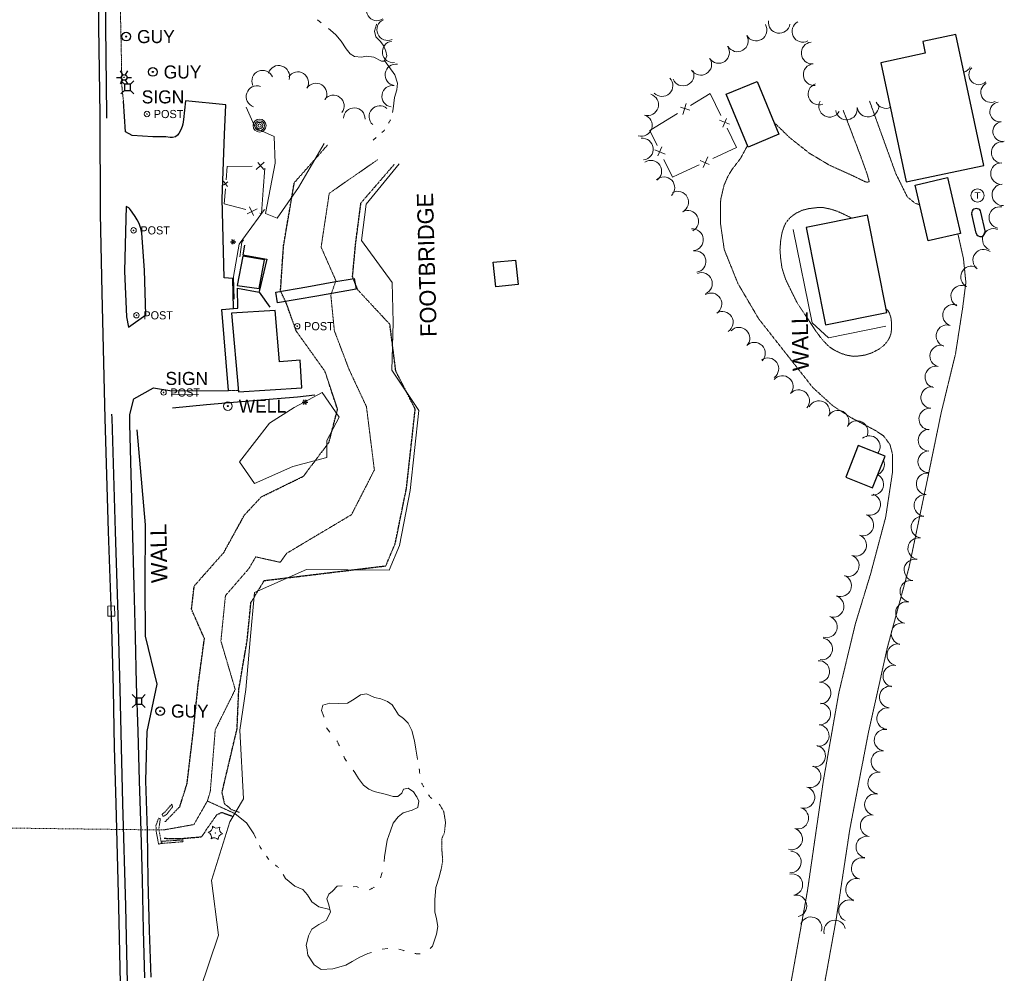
# Model space of a CAD drawing. Extents: x 386588 to 390135, y 96998 to 113606.
# Tile 59 of 92: x 388586 to 388948, y 103541 to 103892. Entities that reach past the tile are written whole.
import ezdxf
from ezdxf.enums import TextEntityAlignment as Align

# ---------------------------------------------------------------- set-up
doc = ezdxf.new("R2010")
doc.units = 0
doc.header["$MEASUREMENT"] = 0
for name, pattern in [('Echnl', [0.4, 0.145, -0.02, 0.01, -0.02, 0.01, -0.02, 0.01, -0.02, 0.145]), ('Wisdot1', [0.0625, 0.03125, -0.03125]), ('Wisdot3', [0.1875, 0.125, -0.0625]), ('Wisdot5', [0.1, 0.05, -0.05]), ('Wisdot6', [0.375, 0.125, -0.0625, 0.03125, -0.0625, 0.03125, -0.0625])]:
    doc.linetypes.add(name, pattern=pattern)
for name, color, linetype, lineweight in [('E_BLD', 241, 'Continuous', 25), ('E_DRN', 40, 'Continuous', 15), ('E_DRN_Pipe', 5, 'Wisdot5', 15), ('E_DTM_BreakLines', 30, 'Continuous', 25), ('E_DWY', 2, 'Wisdot3', 15), ('E_FEN_Generic', 40, 'Efen', 15), ('E_LAND_TreeLine', 3, 'Etrel', 15), ('E_LAND_Vegetation', 3, 'Continuous', 15), ('E_LTG', 21, 'Continuous', 25), ('E_MISCPROP', 30, 'Continuous', 15), ('E_MISCPROP_Railing', 30, 'Continuous', 15), ('E_MISCPROP_Solid', 241, 'Continuous', 15), ('E_MISCPROP_Well', 4, 'Continuous', 15), ('E_PATH_Sidewalk', 2, 'Wisdot5', 15), ('E_RDWY', 21, 'Continuous', 25), ('E_RDWY_AsphConc', 200, 'Continuous', 25), ('E_SGN', 21, 'Continuous', 15), ('E_STRUCT', 40, 'Continuous', 25), ('E_STRUCT_WingWall', 40, 'Wisdot1', 15), ('E_UTL_AG_Bold', 30, 'Continuous', 25), ('E_UTL_EGuyWire', 200, 'Continuous', 25), ('E_WAL', 40, 'Continuous', 25), ('E_WTR', 4, 'Wisdot6', 15), ('E_WTR_Channel', 4, 'Echnl', 15), ('E_WTR_Edge', 4, 'Echnl', 25), ('E_WTR_Elevations', 4, 'Continuous', 15)]:
    doc.layers.add(name, color=color, linetype=linetype, lineweight=lineweight)
doc.styles.add('Style-dot_font5', font='dot_font5.shx')
doc.styles.add('Style-IGR_FONT_0', font='dot_font15.shx')
doc.linetypes.add('Efen', pattern='A,0.105,-0.0325,[20,dgnlstyle-ewdotudls.shx,S=0.000293,R=0,X=0,Y=0],-0.0325,0.105', length=0.275)
doc.linetypes.add('Etrel', pattern='A,0,[14,dgnlstyle-ewdotudls.shx,S=0.000293,R=0,X=0,Y=0],-0.036575', length=0.036575)

# ---------------------------------------------------------------- blocks, each defined once
blk = doc.blocks.new('GUY')
at = {"layer": 'E_UTL_EGuyWire'}
for radius in [4, 0.5]:
    blk.add_circle((0, 0), radius, dxfattribs=at)
at = {"layer": 'E_UTL_EGuyWire', "style": 'Style-dot_font5'}
blk.add_text('GUY', height=12, dxfattribs=at).set_placement((10, 0), align=Align.MIDDLE_LEFT)
blk = doc.blocks.new('INLET')
at = {"layer": 'E_DRN', "flags": 128}
blk.add_lwpolyline([(-7.5, 10), (7.5, 10), (7.5, 0), (-7.5, 0)], close=True, dxfattribs=at)
blk = doc.blocks.new('LPOL')
at = {"layer": 'E_LTG'}
for p, q in [((-4, 0), (-1.5, 0)), ((-0.75, 1.3), (-2, 3.46)), ((0.75, 1.3), (2, 3.46)), ((1.5, 0), (4, 0)), ((-2, -3.46), (-0.75, -1.3)), ((2, -3.46), (0.75, -1.3))]:
    blk.add_line(p, q, dxfattribs=at)
for radius in [1.5, 1.5, 1.5, 0.125]:
    blk.add_circle((0, 0), radius, dxfattribs=at)
blk = doc.blocks.new('PED')
at = {"layer": 'E_UTL_AG_Bold'}
for p, q in [((-2.5, 2.5), (-5.33, 5.33)), ((2.5, 2.5), (5.33, 5.33)), ((-2.5, -2.5), (-5.33, -5.33)), ((2.5, -2.5), (5.33, -5.33))]:
    blk.add_line(p, q, dxfattribs=at)
at = {"layer": 'E_UTL_AG_Bold', "flags": 128}
blk.add_lwpolyline([(-2.5, -2.5), (2.5, -2.5), (2.5, 2.5), (-2.5, 2.5)], close=True, dxfattribs=at)
blk = doc.blocks.new('POLE')
at = {"layer": 'E_MISCPROP'}
for radius in [4.46, 3.35, 2.23, 1.12]:
    blk.add_circle((0, 0), radius, dxfattribs=at)
blk = doc.blocks.new('SIGN')
at = {"layer": 'E_SGN', "lineweight": 13, "style": 'Style-dot_font5'}
blk.add_text('SIGN', height=12, dxfattribs=at).set_placement((0, 0), align=Align.MIDDLE_CENTER)
blk = doc.blocks.new('TANK')
at = {"layer": 'E_MISCPROP_Solid'}
blk.add_circle((0, 0), 10.9, dxfattribs=at)
at = {"layer": 'E_MISCPROP_Solid', "style": 'Style-dot_font5', "width": 1.111111}
blk.add_text('T', height=10.8, dxfattribs=at).set_placement((0, 0), align=Align.MIDDLE_CENTER)
blk = doc.blocks.new('WELL')
at = {"layer": 'E_MISCPROP_Well'}
for radius in [4, 0.5]:
    blk.add_circle((0, 0), radius, dxfattribs=at)
at = {"layer": 'E_MISCPROP_Well', "style": 'Style-dot_font5'}
blk.add_text('WELL', height=12, dxfattribs=at).set_placement((10, 0), align=Align.MIDDLE_LEFT)

msp = doc.modelspace()

# ---------------------------------------------------------------- linework, layer by layer
at = {"layer": 'E_BLD', "ltscale": 5}
for p, q in [((388930.62, 103886.85), (388918.37, 103884.25)), ((388940.88, 103838.6), (388930.62, 103886.85)), ((388918.37, 103884.25), (388919.3, 103879.89)), ((388919.3, 103879.89), (388902.89, 103876.41)), ((388902.89, 103876.41), (388912.23, 103832.5)), ((388845.96, 103864.85), (388857.34, 103869.55)), ((388857.34, 103869.55), (388865.39, 103850.05)), ((388854.01, 103845.35), (388845.96, 103864.85)), ((388865.39, 103850.05), (388854.01, 103845.35)), ((388912.23, 103832.5), (388940.88, 103838.6)), ((388915.62, 103831.34), (388927.51, 103834.1)), ((388927.51, 103834.1), (388932.3, 103813.49)), ((388920.41, 103810.72), (388915.62, 103831.34)), ((388898.01, 103820.24), (388875.35, 103815.74)), ((388905.14, 103784.31), (388898.01, 103820.24)), ((388875.35, 103815.74), (388882.48, 103779.82)), ((388932.3, 103813.49), (388920.41, 103810.72)), ((388667.76, 103805.1), (388665.62, 103794.31)), ((388675.78, 103803.77), (388667.76, 103805.1)), ((388673.84, 103793.21), (388675.78, 103803.77)), ((388760.07, 103802.9), (388768.32, 103803.64)), ((388760.98, 103793.88), (388760.07, 103802.9)), ((388768.32, 103803.64), (388769.21, 103794.71)), ((388665.62, 103794.31), (388673.84, 103793.21)), ((388769.21, 103794.71), (388760.98, 103793.88)), ((388679.71, 103785.13), (388663.63, 103784.1)), ((388681.27, 103766.13), (388679.71, 103785.13)), ((388663.63, 103784.1), (388666.16, 103755.1)), ((388882.48, 103779.82), (388905.14, 103784.31)), ((388688.89, 103766.75), (388681.27, 103766.13)), ((388689.56, 103756.62), (388688.89, 103766.77)), ((388689.56, 103756.62), (388688.89, 103766.75)), ((388666.16, 103755.1), (388689.56, 103756.62)), ((388894.58, 103735.36), (388889.98, 103723.75)), ((388904.51, 103731.43), (388894.58, 103735.36)), ((388899.91, 103719.81), (388904.51, 103731.43)), ((388889.98, 103723.75), (388899.91, 103719.81))]:
    msp.add_line(p, q, dxfattribs=at)
at = {"layer": 'E_BLD'}
for p, q in [((388941.4, 103814.51), (388939.83, 103821.36)), ((388938.01, 103813.63), (388936.42, 103820.55))]:
    msp.add_line(p, q, dxfattribs=at)
for centre, start, end in [((388938.13, 103820.94), 13.7305, 196.1909), ((388939.69, 103814.13), 196.5496, 12.5669)]:
    msp.add_arc(centre, 1.75, start, end, dxfattribs=at)
at = {"layer": 'E_DRN_Pipe', "ltscale": 5}
msp.add_line((388638.47, 103593.67), (388555.54, 103594.71), dxfattribs=at)
at = {"layer": 'E_DTM_BreakLines'}
for p, q in [((388631.86, 103706.18), (388628.86, 103741.08)), ((388631.79, 103683.73), (388631.86, 103706.18)), ((388631.9, 103665.04), (388631.79, 103683.73)), ((388636.2, 103647.38), (388631.9, 103665.04)), ((388632.49, 103629.92), (388636.2, 103647.38)), ((388632.03, 103611.76), (388632.49, 103629.92)), ((388632.59, 103593.36), (388632.03, 103611.76)), ((388632.93, 103575.17), (388632.59, 103593.36)), ((388633.37, 103556.68), (388632.93, 103575.17)), ((388633.97, 103539.41), (388633.37, 103556.68))]:
    msp.add_line(p, q, dxfattribs=at)
at = {"layer": 'E_DWY', "flags": 128}
for points in [[(388898.78, 103862.25), (388908.43, 103835.61), (388912.68, 103826.97), (388915.48, 103824.69), (388917.33, 103823.99)], [(388863.9, 103854.11), (388869.17, 103848.93), (388876.69, 103843), (388884.05, 103838.62), (388892.95, 103834.61), (388897.31, 103832.49), (388898.11, 103832.38), (388898.68, 103832.63), (388897.77, 103835.7), (388895.29, 103842.54), (388889.06, 103858.88)], [(388827.93, 103473.52), (388836.86, 103472.79), (388844.79, 103474.4), (388850.54, 103477.95), (388856.95, 103484.73), (388860.03, 103493.14), (388867.59, 103525.1), (388875.87, 103571.15), (388881.75, 103611.82), (388887.48, 103644.38), (388893.55, 103669.68), (388899.16, 103688.02), (388904.71, 103708.92), (388907.18, 103725.16), (388907.26, 103732.07), (388906.29, 103735.72), (388903.99, 103738.84), (388901.23, 103740.73), (388891.84, 103745.68), (388885.29, 103749.94), (388877.88, 103756.68), (388857.9, 103782.05), (388850.24, 103795.08), (388845.21, 103807.59), (388843.81, 103817.31), (388843.9, 103826), (388845.14, 103831.26), (388846.57, 103834.57), (388848.09, 103837.09), (388851.22, 103841.16), (388853.71, 103845.76), (388853.76, 103845.95)], [(388904.88, 103785.61), (388905.38, 103785.33), (388906.12, 103784.1), (388906.62, 103782.58), (388906.92, 103780.35), (388906.78, 103777.04), (388906.21, 103775.27), (388905.4, 103773.82), (388903.93, 103772.09), (388902.02, 103770.73), (388899.67, 103769.53), (388897.29, 103768.73), (388895.2, 103768.38), (388892.89, 103768.21), (388890.31, 103768.63), (388888.11, 103769.36), (388885.37, 103770.73), (388883.58, 103772.05), (388881.2, 103774.54), (388878.74, 103777.85), (388871.99, 103788.12), (388869.75, 103792.62), (388867.83, 103796.6), (388866.52, 103800.65), (388866.02, 103804.16), (388865.75, 103807.49), (388866.02, 103810.88), (388866.44, 103813.46), (388867.21, 103815.93), (388868.06, 103817.67), (388869.59, 103819.4), (388871.56, 103820.9), (388873.98, 103822.04), (388876.25, 103822.62), (388879.57, 103823.03), (388881.9, 103823), (388884.7, 103822.4), (388886.9, 103821.66), (388889.27, 103820.6), (388892.3, 103819.11)], [(388931.35, 103813.27), (388933.38, 103804.23), (388934.28, 103795.45), (388933.08, 103786.04), (388930.47, 103769.2), (388925.2, 103747.54), (388920.33, 103723.95), (388913.32, 103690.46), (388905.32, 103660.82), (388898.3, 103629.31), (388891.49, 103593.88), (388886.44, 103560.59), (388876.88, 103507.7), (388872.07, 103483.52), (388871.74, 103475.2), (388873.4, 103470.64), (388877.36, 103468.83)]]:
    msp.add_lwpolyline(points, dxfattribs=at)
at = {"layer": 'E_FEN_Generic', "flags": 128}
msp.add_lwpolyline([(388675.7, 103822.32), (388666.43, 103809.53), (388664.39, 103797.58), (388664.61, 103789.25)], dxfattribs=at)
at = {"layer": 'E_LAND_TreeLine'}
for p, q in [((388672.38, 103852.29), (388669.01, 103860.04)), ((388669.01, 103860.04), (388672.38, 103852.29)), ((388672.38, 103852.29), (388679.27, 103849.23)), ((388679.27, 103849.23), (388679.69, 103839.42)), ((388688.34, 103830.38), (388697.79, 103846.68)), ((388679.69, 103839.42), (388676.14, 103820.88)), ((388725.4, 103839.16), (388713.27, 103824.31)), ((388680.44, 103819.14), (388688.34, 103830.38)), ((388713.27, 103824.31), (388711.51, 103810.88)), ((388676.14, 103820.88), (388680.44, 103819.14)), ((388711.51, 103810.88), (388722.76, 103795.4)), ((388722.76, 103795.4), (388723.21, 103780.74)), ((388723.21, 103780.74), (388722.66, 103763.1)), ((388722.66, 103763.1), (388732.7, 103748.28)), ((388696.98, 103754.83), (388686.69, 103749.41)), ((388703.24, 103745.74), (388696.98, 103754.83)), ((388686.69, 103749.41), (388677.64, 103743.57)), ((388698.71, 103737.17), (388703.24, 103745.74)), ((388732.7, 103748.28), (388729.48, 103718.78)), ((388677.64, 103743.57), (388666.51, 103729.33)), ((388698.69, 103730.95), (388698.71, 103737.17)), ((388686.25, 103727.67), (388698.69, 103730.95)), ((388666.51, 103729.33), (388672.12, 103721.34)), ((388672.12, 103721.34), (388686.25, 103727.67)), ((388729.48, 103718.78), (388725.49, 103698.56)), ((388725.49, 103698.56), (388721.73, 103689.38)), ((388691.18, 103689.69), (388672.12, 103681.22)), ((388721.73, 103689.38), (388691.18, 103689.69)), ((388672.12, 103681.22), (388670.53, 103663.73)), ((388670.53, 103663.73), (388668.85, 103645.42)), ((388668.85, 103645.42), (388666.61, 103630.4)), ((388666.61, 103630.4), (388667.99, 103605.16)), ((388667.99, 103605.16), (388663.01, 103596.67)), ((388663.01, 103596.67), (388656.27, 103575.01)), ((388656.27, 103575.01), (388658.82, 103554.96)), ((388658.82, 103554.96), (388651.92, 103534.58))]:
    msp.add_line(p, q, dxfattribs=at)
at = {"layer": 'E_LAND_Vegetation'}
msp.add_circle((388657.65, 103592.59), 0.0558, dxfattribs=at)
for centre, radius, start, end in [((388717.25, 103895.87), 3.97, 122.7254, 302.7101), ((388721.16, 103888.6), 3.97, 113.7465, 293.7312), ((388856.94, 103888.46), 3.99, 210.773, 30.7576), ((388865.48, 103891.27), 3.99, 171.278, 351.2627), ((388874.2, 103887.98), 3.99, 117.4824, 297.467), ((388850.06, 103884.45), 3.99, 210.2596, 30.2443), ((388723.17, 103880.39), 3.97, 97.7515, 277.7362), ((388877.61, 103879.99), 3.99, 95.3134, 275.2981), ((388843.14, 103880.22), 3.99, 214.0524, 34.0371), ((388724.19, 103871.93), 3.97, 81.2813, 261.266), ((388836.58, 103875.82), 3.99, 211.8796, 31.8643), ((388878.35, 103872.04), 3.99, 95.3134, 275.2981), ((388675.06, 103869.62), 3.97, 23.0632, 203.0479), ((388681, 103871.4), 3.97, 342.5618, 162.5465), ((388688.03, 103869.09), 3.97, 327.965, 147.9497), ((388830.05, 103871.88), 3.99, 202.4206, 22.4053), ((388932.53, 103876.41), 3.66, 286.7402, 335.0385), ((388939.04, 103871.97), 3.66, 135.1219, 315.1066), ((388694.77, 103864.88), 3.97, 327.965, 147.9497), ((388822.29, 103867.99), 3.99, 223.9684, 43.953), ((388880.15, 103864.87), 3.99, 109.7826, 289.7672), ((388943.44, 103865.46), 3.66, 116.3499, 296.3346), ((388672.99, 103863.93), 3.97, 70.8682, 250.8529), ((388722.99, 103864.08), 3.97, 81.2813, 261.266), ((388816.99, 103860.95), 3.99, 253.0084, 72.993), ((388701.14, 103860.5), 3.97, 322.4344, 142.4191), ((388884.06, 103860.38), 3.99, 151.6264, 331.6111), ((388898.17, 103860.45), 3.99, 187.8565, 7.8412), ((388904.83, 103863.59), 3.99, 204.8542, 293.1737), ((388946.78, 103858.31), 3.66, 98.7069, 278.6916), ((388708.84, 103855.81), 3.97, 357.9623, 177.9469), ((388718.27, 103856.58), 3.97, 48.5768, 228.5615), ((388890.26, 103859.36), 3.99, 187.8565, 7.8412), ((388814.66, 103853.32), 3.99, 253.0084, 72.993), ((388947.89, 103851.07), 3.66, 98.7069, 278.6916), ((388815.04, 103844.59), 3.99, 276.7824, 96.767), ((388947.66, 103843.33), 3.99, 85.1069, 265.0916), ((388818.12, 103836.42), 3.99, 303.6715, 123.6561), ((388947.43, 103835.52), 3.99, 89.3092, 269.2938), ((388822.97, 103830.37), 3.99, 314.1199, 134.1046), ((388828.05, 103825.05), 3.99, 297.6896, 117.6743), ((388947.91, 103827.74), 3.99, 94.0937, 274.0784), ((388831.76, 103817.99), 3.99, 297.6896, 117.6743), ((388946.81, 103819.34), 3.99, 78.9617, 258.9464), ((388833.53, 103811.17), 3.99, 275.8897, 95.8744), ((388944.38, 103811.31), 3.99, 67.45, 247.4347), ((388834.49, 103803.17), 3.99, 278.2677, 98.2523), ((388940.85, 103803.64), 3.99, 53.4927, 233.4773), ((388936.36, 103797.48), 3.99, 63.1528, 243.1374), ((388836.8, 103795.08), 3.99, 291.8402, 111.8248), ((388932.76, 103790.37), 3.99, 63.1528, 243.1374), ((388840.33, 103787.56), 3.99, 301.7892, 121.7739), ((388844.53, 103780.79), 3.99, 301.7892, 121.7739), ((388929.72, 103783.39), 3.99, 72.4589, 252.4435), ((388850.66, 103774.89), 3.99, 316.6533, 136.638), ((388927.32, 103775.79), 3.99, 72.4589, 252.4435), ((388856.33, 103769.36), 3.99, 315.2906, 135.2753), ((388925.03, 103768.33), 3.99, 76.7929, 256.7776), ((388861.29, 103763.63), 3.99, 305.427, 125.4117), ((388923.21, 103760.56), 3.99, 76.7929, 256.7776), ((388866.61, 103757.1), 3.99, 318.9137, 138.8984), ((388872.62, 103751.86), 3.99, 318.9137, 138.8984), ((388921.7, 103753.05), 3.99, 84.8181, 264.8028), ((388880.11, 103747.85), 3.99, 334.2799, 154.2646), ((388920.97, 103745.11), 3.99, 84.8181, 264.8028), ((388887.14, 103744.33), 3.99, 331.3804, 151.365), ((388894.14, 103740.51), 3.99, 331.3804, 151.365), ((388920.68, 103737.32), 3.99, 89.5513, 269.536), ((388898.67, 103734.94), 3.99, 322.1674, 129.5674), ((388920.62, 103729.35), 3.99, 89.5513, 269.536), ((388900.26, 103728.29), 3.99, 292.9319, 23.8519), ((388899.96, 103721.05), 3.99, 263.0848, 62.497), ((388919.99, 103721.22), 3.99, 84.3901, 264.3748), ((388898.81, 103713.61), 3.99, 251.5468, 71.5314), ((388919.21, 103713.29), 3.99, 84.3901, 264.3748), ((388896.29, 103706.05), 3.99, 251.5468, 71.5314), ((388918.11, 103705.28), 3.99, 81.389, 261.3736), ((388893.65, 103698.59), 3.99, 249.8617, 69.8464), ((388916.92, 103697.4), 3.99, 81.389, 261.3736), ((388890.9, 103691.11), 3.99, 249.8617, 69.8464), ((388915.51, 103689.47), 3.99, 79.1885, 259.1732), ((388888.09, 103683.67), 3.99, 249.3231, 69.3078), ((388914.01, 103681.64), 3.99, 79.1885, 259.1732), ((388885.34, 103676.08), 3.99, 251.9236, 71.9082), ((388912.42, 103673.79), 3.99, 78.0389, 258.0235), ((388882.87, 103668.51), 3.99, 251.9236, 71.9082), ((388910.77, 103665.99), 3.99, 78.0389, 258.0235), ((388881.12, 103660.39), 3.99, 261.8533, 81.838), ((388909.21, 103658.23), 3.99, 79.4481, 259.4328), ((388880.05, 103652.08), 3.99, 273.287, 93.2717), ((388907.74, 103650.39), 3.99, 79.4481, 259.4328), ((388880.51, 103644.12), 3.99, 273.287, 93.2717), ((388906.42, 103642.67), 3.99, 83.1644, 263.149), ((388880.42, 103636.43), 3.99, 266.0667, 86.0514), ((388905.47, 103634.75), 3.99, 83.1644, 263.149), ((388879.87, 103628.47), 3.99, 266.0667, 86.0514), ((388904.5, 103626.78), 3.99, 81.5381, 261.5228), ((388878.53, 103620.94), 3.99, 257.8298, 77.8145), ((388903.33, 103618.9), 3.99, 81.5381, 261.5228), ((388876.84, 103613.31), 3.99, 253.583, 73.5676), ((388902.15, 103611.01), 3.99, 81.5381, 261.5228), ((388874.58, 103605.66), 3.99, 253.583, 73.5676), ((388900.95, 103603.02), 3.99, 78.5777, 258.5623), ((388872.32, 103598.02), 3.99, 253.4463, 73.431), ((388899.37, 103595.21), 3.99, 78.5777, 258.5623), ((388654.19, 103591.11), 1.97, 340.2113, 65.9762), ((388654.66, 103594.83), 1.97, 280.2067, 5.9716), ((388658.1, 103596.32), 1.97, 220.2113, 305.9762), ((388661.11, 103594.06), 1.97, 160.2113, 245.9762), ((388870.05, 103590.38), 3.99, 253.4463, 73.431), ((388657.2, 103588.85), 1.97, 40.2113, 125.9762), ((388897.79, 103587.39), 3.99, 78.5777, 258.5623), ((388869.58, 103581.91), 3.99, 268.1193, 88.104), ((388896.05, 103579.48), 3.99, 74.8508, 254.8355), ((388870.12, 103573.53), 3.99, 281.2069, 101.1916), ((388893.96, 103571.79), 3.99, 74.8508, 254.8355), ((388871.66, 103565.71), 3.99, 281.2069, 101.1916), ((388891.38, 103563.94), 3.99, 66.349, 246.3336), ((388877.17, 103557.64), 3.99, 341.4435, 161.4282), ((388885.96, 103556.42), 3.99, 14.0259, 194.0106)]:
    msp.add_arc(centre, radius, start, end, dxfattribs=at)
at = {"layer": 'E_LAND_Vegetation', "extrusion": (0, 0, -1)}
msp.add_arc((-388660.66, 103590.33), 1.97, 354.0728, 79.7489, dxfattribs=at)
at = {"layer": 'E_LTG', "ltscale": 5}
for p, q in [((388663.22, 103810.42), (388663.85, 103810.42)), ((388664.03, 103810.74), (388663.72, 103811.28)), ((388664.41, 103810.74), (388664.72, 103811.28)), ((388664.6, 103810.42), (388665.22, 103810.42)), ((388663.72, 103809.55), (388664.03, 103810.09)), ((388664.72, 103809.55), (388664.41, 103810.09)), ((388690.49, 103751.69), (388690.18, 103752.23)), ((388690.87, 103751.69), (388691.18, 103752.23)), ((388689.68, 103751.36), (388690.3, 103751.36)), ((388690.18, 103750.5), (388690.49, 103751.04)), ((388691.18, 103750.5), (388690.87, 103751.04)), ((388691.05, 103751.36), (388691.68, 103751.36))]:
    msp.add_line(p, q, dxfattribs=at)
at = {"layer": 'E_LTG'}
for centre, radius in [((388664.22, 103810.42), 0.375), ((388664.22, 103810.42), 0.0312), ((388690.68, 103751.36), 0.375), ((388690.68, 103751.36), 0.0312)]:
    msp.add_circle(centre, radius, dxfattribs=at)
at = {"layer": 'E_MISCPROP'}
for centre, radius in [((388632.44, 103857.51), 1), ((388632.44, 103857.51), 0.125), ((388627.49, 103814.64), 1), ((388627.49, 103814.64), 0.125), ((388628.56, 103783.35), 1), ((388628.56, 103783.35), 0.125), ((388687.84, 103779.32), 1), ((388687.84, 103779.32), 0.125), ((388638.56, 103754.89), 1), ((388638.56, 103754.89), 0.125)]:
    msp.add_circle(centre, radius, dxfattribs=at)
at = {"layer": 'E_MISCPROP_Railing', "ltscale": 5}
for p, q in [((388831.17, 103861.36), (388829.91, 103857.35)), ((388832.49, 103858.92), (388829.04, 103859.99)), ((388847.11, 103853.73), (388843.51, 103855.25)), ((388844.75, 103852.72), (388846.03, 103855.82)), ((388819.59, 103844.32), (388823.46, 103842.66)), ((388822.15, 103845.38), (388820.74, 103842.06)), ((388675.67, 103839.77), (388672.66, 103837.06)), ((388675.57, 103837.11), (388673.24, 103839.68)), ((388836.4, 103840.4), (388839.71, 103838.96)), ((388837.44, 103837.84), (388839.14, 103841.68)), ((388662.27, 103832.5), (388660.6, 103831.24)), ((388660.67, 103832.71), (388662.14, 103830.75)), ((388669.38, 103820.71), (388673, 103822.52)), ((388670.18, 103823.25), (388671.76, 103820.15))]:
    msp.add_line(p, q, dxfattribs=at)
at = {"layer": 'E_MISCPROP_Railing', "flags": 128}
for points in [[(388840.03, 103865.04), (388832.79, 103860.61)], [(388843.98, 103856.98), (388840.03, 103865.04)], [(388828, 103857.68), (388819.77, 103852.64)], [(388819.77, 103852.64), (388817.81, 103851.44), (388820.5, 103845.85)], [(388849.75, 103845.22), (388846.28, 103852.3)], [(388841, 103841.14), (388849.75, 103845.22)], [(388822.93, 103840.79), (388826.11, 103834.19), (388828.22, 103835.18)], [(388661.95, 103838.14), (388661.58, 103833.22)], [(388671.24, 103838.27), (388661.95, 103838.14)], [(388675.27, 103829.44), (388675.84, 103837.59)], [(388828.22, 103835.18), (388835.91, 103838.76)], [(388661.33, 103829.96), (388660.91, 103824.36)], [(388674.05, 103820.98), (388674.67, 103820.82), (388675.27, 103829.44)], [(388660.91, 103824.36), (388668.82, 103822.32)], [(388904.76, 103779.37), (388883.69, 103775.01), (388877.64, 103780.55), (388870.66, 103814.99)], [(388666.65, 103804.9), (388667.42, 103810.23), (388668.07, 103811.16)]]:
    msp.add_lwpolyline(points, dxfattribs=at)
at = {"layer": 'E_PATH_Sidewalk', "flags": 128}
for points in [[(388623.76, 103862.28), (388623.24, 103866.97), (388623.24, 103866.97), (388622.54, 103900.95), (388622.19, 103923.45), (388623.06, 103932.9), (388624.63, 103940.82), (388626.9, 103947.94), (388631.17, 103959.28), (388636.62, 103970.58), (388641.98, 103981.31), (388647.35, 103991.81), (388650.96, 104000.8), (388652.8, 104008.27), (388653.91, 104016.86), (388654.41, 104031.12), (388654.69, 104057.17), (388654.89, 104077.27), (388655.74, 104085.2), (388656.34, 104088.7)], [(388662.54, 103755.67), (388666.12, 103755.66)]]:
    msp.add_lwpolyline(points, dxfattribs=at)
at = {"layer": 'E_RDWY', "flags": 128}
for points in [[(388615.36, 103820.74), (388615.15, 103857.2), (388614.72, 103889.74), (388614.5, 103920.81), (388614.33, 103954.42), (388614.36, 103988.22), (388614.63, 104021.54), (388614.9, 104058.88), (388614.97, 104066.14), (388615.34, 104069.95), (388616.41, 104073.66), (388617.82, 104076.96), (388619.65, 104079.95), (388621.91, 104082.96), (388624.53, 104085.62), (388627.79, 104088), (388630.41, 104089.42), (388632.86, 104090.51), (388635.4, 104091.24), (388637.9, 104091.84), (388640.52, 104092.04), (388642.25, 104092.2), (388642.48, 104089.71)], [(388617.66, 103855.97), (388617.65, 103857.22), (388617.22, 103889.77), (388617, 103920.82), (388616.83, 103954.42), (388616.86, 103988.21), (388617.13, 104021.52), (388617.4, 104058.85), (388617.47, 104066), (388617.8, 104069.48), (388618.77, 104072.81), (388620.05, 104075.81), (388621.72, 104078.55), (388623.8, 104081.33), (388626.17, 104083.72), (388629.13, 104085.89), (388631.51, 104087.18), (388633.72, 104088.16), (388636.04, 104088.83), (388638.29, 104089.36), (388640.73, 104089.55), (388642.48, 104089.71)], [(388619.32, 103311.63), (388621.88, 103342.55), (388623.65, 103376.35), (388624.68, 103404.62), (388625.15, 103433.14), (388624.93, 103460.37), (388624.28, 103488.15), (388622.86, 103531.47), (388622.11, 103565.52), (388621.05, 103603.4), (388620.51, 103624.16), (388620.04, 103645.49), (388619.34, 103672.7), (388618.29, 103703.63), (388617.08, 103745.34), (388615.89, 103791.61), (388615.36, 103820.71)], [(388625.56, 103525.44), (388625.36, 103531.54), (388624.61, 103565.59), (388623.55, 103603.47), (388623.01, 103624.22), (388622.54, 103645.55), (388621.84, 103672.78), (388620.79, 103703.71), (388619.58, 103745.4), (388619.54, 103746.94)]]:
    msp.add_lwpolyline(points, dxfattribs=at)
at = {"layer": 'E_RDWY_AsphConc', "ltscale": 5}
for p, q in [((388624.5, 103850.92), (388623.76, 103862.28)), ((388646.6, 103862.35), (388645.9, 103855.53)), ((388661.54, 103860.9), (388646.6, 103862.35)), ((388661.06, 103850), (388661.54, 103860.9)), ((388645.62, 103853.74), (388645.4, 103852.9)), ((388645.9, 103855.53), (388645.62, 103853.74)), ((388626.96, 103849.62), (388624.5, 103850.92)), ((388644.2, 103850.33), (388643.74, 103849.76)), ((388644.92, 103851.65), (388644.2, 103850.33)), ((388645.4, 103852.9), (388644.92, 103851.65)), ((388634.62, 103849.16), (388626.96, 103849.62)), ((388635.67, 103849.13), (388634.62, 103849.16)), ((388637.75, 103849.13), (388635.67, 103849.13)), ((388639.36, 103849.06), (388637.75, 103849.13)), ((388641.03, 103848.88), (388639.36, 103849.06)), ((388641.83, 103848.88), (388641.03, 103848.88)), ((388642.93, 103849.14), (388641.83, 103848.88)), ((388643.74, 103849.76), (388642.93, 103849.14)), ((388660.17, 103826.31), (388661.06, 103850)), ((388660.85, 103797.14), (388660.17, 103826.31)), ((388664.13, 103796.9), (388660.85, 103797.14)), ((388664.31, 103785.89), (388664.13, 103796.9)), ((388665.92, 103785.93), (388665.81, 103793.3)), ((388665.81, 103793.3), (388673.74, 103791.92)), ((388673.74, 103791.92), (388677.69, 103786.28)), ((388660.09, 103785.47), (388664.31, 103785.89)), ((388662.54, 103755.67), (388660.09, 103785.47)), ((388664.31, 103785.89), (388665.92, 103785.93)), ((388627.54, 103752.54), (388634.84, 103756.57)), ((388634.84, 103756.57), (388641.62, 103755.46)), ((388641.62, 103755.46), (388662.54, 103755.67)), ((388626.13, 103746.75), (388627.54, 103752.54)), ((388626.06, 103743.19), (388626.13, 103746.75)), ((388627.04, 103706.41), (388626.06, 103743.19)), ((388627.72, 103683.57), (388627.04, 103706.41)), ((388628.21, 103664.89), (388627.72, 103683.57)), ((388628.59, 103647.7), (388628.21, 103664.89)), ((388629.21, 103629.95), (388628.59, 103647.7)), ((388629.69, 103611.8), (388629.21, 103629.95)), ((388630.28, 103593.24), (388629.69, 103611.8)), ((388630.75, 103575.23), (388630.28, 103593.24)), ((388631.18, 103556.76), (388630.75, 103575.23)), ((388631.65, 103539.14), (388631.18, 103556.76))]:
    msp.add_line(p, q, dxfattribs=at)
at = {"layer": 'E_RDWY_AsphConc', "flags": 128}
msp.add_lwpolyline([(388625.58, 103778.91), (388631.97, 103783.52), (388631.49, 103800), (388630.5, 103813.62), (388630.21, 103815.38), (388629.86, 103816.49), (388629.56, 103817.21), (388628.85, 103818.57), (388628.06, 103819.78), (388626.93, 103821.37), (388626.36, 103822.21), (388625.97, 103822.73), (388625.72, 103822.93), (388624.72, 103823.49), (388624.59, 103818.85), (388624.16, 103799.66), (388624.83, 103782.83), (388625.58, 103778.91)], dxfattribs=at)
at = {"layer": 'E_SGN', "ltscale": 5}
msp.add_line((388641.33, 103754.09), (388651.41, 103754.18), dxfattribs=at)
at = {"layer": 'E_STRUCT', "ltscale": 5}
for p, q in [((388691.42, 103793.86), (388701.36, 103795.67)), ((388701.36, 103795.67), (388708.86, 103796.88)), ((388708.86, 103796.88), (388709.57, 103793.01)), ((388679.99, 103791.84), (388691.42, 103793.86)), ((388709.57, 103793.01), (388695.03, 103790.39)), ((388680.53, 103787.97), (388679.99, 103791.84)), ((388695.03, 103790.39), (388680.53, 103787.97))]:
    msp.add_line(p, q, dxfattribs=at)
at = {"layer": 'E_STRUCT_WingWall', "ltscale": 5}
for p, q in [((388639.05, 103600.3), (388637.99, 103599.44)), ((388641.63, 103603.22), (388639.05, 103600.3)), ((388639.66, 103599.36), (388641.86, 103602.19)), ((388641.86, 103602.19), (388641.63, 103603.22)), ((388636.7, 103598.01), (388635.73, 103595.3)), ((388637.36, 103597.82), (388636.7, 103598.01)), ((388636.8, 103594), (388637.36, 103597.82)), ((388637.99, 103599.44), (388638.49, 103598.69)), ((388638.49, 103598.69), (388639.66, 103599.36)), ((388635.73, 103595.3), (388635.89, 103592.7)), ((388635.89, 103592.7), (388636.74, 103588.43)), ((388637.78, 103588.72), (388636.8, 103594)), ((388636.74, 103588.43), (388637.78, 103588.72)), ((388645.64, 103590), (388637.86, 103589.51)), ((388637.86, 103589.51), (388637.97, 103588.72)), ((388637.97, 103588.72), (388645.72, 103589.35)), ((388645.72, 103589.35), (388645.64, 103590))]:
    msp.add_line(p, q, dxfattribs=at)
at = {"layer": 'E_WAL', "ltscale": 5}
for p, q in [((388668.39, 103809.15), (388667.8, 103805.58)), ((388667.8, 103805.58), (388676.58, 103804.03)), ((388676.58, 103804.03), (388673.83, 103792.06)), ((388654.42, 103750.43), (388672.9, 103752.1)), ((388672.9, 103752.1), (388687.86, 103753.28)), ((388687.86, 103753.28), (388694.31, 103754.05)), ((388641.9, 103749.21), (388654.42, 103750.43))]:
    msp.add_line(p, q, dxfattribs=at)
at = {"layer": 'E_WTR', "flags": 128}
for points in [[(388721.49, 103854.15), (388722.22, 103855.37)], [(388719.02, 103850.69), (388719.83, 103851.38), (388720.02, 103851.7)], [(388702.47, 103626.53), (388703.37, 103624.67)], [(388732.98, 103614.47), (388732.81, 103616.09), (388732.79, 103616.2)], [(388734.43, 103609.53), (388733.78, 103610.77), (388733.7, 103611.09)], [(388737.39, 103605.31), (388736.85, 103605.72), (388736.26, 103606.59)], [(388740.81, 103578.89), (388741.45, 103582.34), (388741.14, 103586.32), (388741.17, 103590.6), (388742.05, 103592.62), (388742.49, 103596.46), (388741.81, 103600.51), (388740.3, 103603.06), (388740.13, 103603.19)], [(388680.87, 103579.82), (388679.69, 103580.82)], [(388716.22, 103572.57), (388714.39, 103571.61)], [(388731.2, 103548.13), (388733.01, 103547.99), (388733.25, 103548.07)]]:
    msp.add_lwpolyline(points, dxfattribs=at)
at = {"layer": 'E_WTR_Channel'}
for p, q in [((388699.62, 103828.3), (388717.61, 103840.78)), ((388696.62, 103808.45), (388699.62, 103828.3)), ((388702.06, 103796.12), (388696.62, 103808.45)), ((388700.21, 103790.71), (388702.06, 103796.12)), ((388701.5, 103777.66), (388700.21, 103790.71)), ((388706.95, 103763.32), (388701.5, 103777.66)), ((388713.33, 103749.68), (388706.95, 103763.32)), ((388716.25, 103726.34), (388713.33, 103749.68)), ((388707.83, 103709.87), (388716.25, 103726.34)), ((388683.97, 103695.66), (388707.83, 103709.87)), ((388670.02, 103690.02), (388672.52, 103694.32)), ((388672.52, 103694.32), (388681.55, 103692.31)), ((388681.55, 103692.31), (388683.97, 103695.66)), ((388661.36, 103680.03), (388670.02, 103690.02)), ((388659.68, 103663.34), (388661.36, 103680.03)), ((388664.97, 103645.44), (388659.68, 103663.34)), ((388657.59, 103630.56), (388664.97, 103645.44)), ((388655.77, 103607.82), (388657.59, 103630.56)), ((388654.69, 103604.35), (388655.77, 103607.82)), ((388649.74, 103595.69), (388654.69, 103604.35)), ((388654.69, 103604.35), (388664.94, 103599.68)), ((388638.47, 103593.67), (388649.74, 103595.69))]:
    msp.add_line(p, q, dxfattribs=at)
at = {"layer": 'E_WTR_Edge'}
for p, q in [((388686.74, 103832.19), (388699.03, 103846.11)), ((388711.3, 103824.73), (388723.72, 103839.11)), ((388682.78, 103808.99), (388686.74, 103832.19)), ((388709.36, 103809.86), (388711.3, 103824.73)), ((388681.66, 103792.31), (388682.78, 103808.99)), ((388708.21, 103797.55), (388709.36, 103809.86)), ((388710.13, 103792.71), (388708.21, 103797.55)), ((388683.79, 103787.81), (388681.66, 103792.31)), ((388721.97, 103780.01), (388710.13, 103792.71)), ((388687.42, 103777.64), (388683.79, 103787.81)), ((388698.02, 103762.77), (388687.42, 103777.64)), ((388724.15, 103762.77), (388721.97, 103780.01)), ((388702.69, 103748.72), (388698.02, 103762.77)), ((388731.31, 103748.78), (388724.15, 103762.77)), ((388699.51, 103736.47), (388702.69, 103748.72)), ((388728.1, 103719.69), (388731.31, 103748.78)), ((388690.13, 103724.03), (388699.51, 103736.47)), ((388674.63, 103716.45), (388690.13, 103724.03)), ((388723.94, 103699.21), (388728.1, 103719.69)), ((388668.38, 103709.76), (388674.63, 103716.45)), ((388660.79, 103695.97), (388668.38, 103709.76)), ((388720.45, 103691), (388723.94, 103699.21)), ((388649.86, 103683.59), (388660.79, 103695.97)), ((388675.67, 103685.58), (388720.45, 103691)), ((388648.85, 103675.03), (388649.86, 103683.59)), ((388670.76, 103677.53), (388675.67, 103685.58)), ((388669.39, 103663.66), (388670.76, 103677.53)), ((388653.61, 103664.22), (388648.85, 103675.03)), ((388651.26, 103646.77), (388653.61, 103664.22)), ((388666.28, 103645.42), (388669.39, 103663.66)), ((388649.47, 103629.65), (388651.26, 103646.77)), ((388665.65, 103630.94), (388666.28, 103645.42)), ((388647.22, 103610.81), (388649.47, 103629.65)), ((388660.07, 103607.38), (388665.65, 103630.94)), ((388644.53, 103602.25), (388647.22, 103610.81)), ((388660.07, 103607.38), (388660.97, 103603.37)), ((388660.97, 103603.37), (388663.68, 103601.17)), ((388639.09, 103596.67), (388644.53, 103602.25)), ((388658.17, 103599.26), (388659.97, 103600.16)), ((388659.97, 103600.16), (388664.19, 103598.67)), ((388663.68, 103601.17), (388666.58, 103600.13)), ((388652.55, 103591.17), (388658.17, 103599.26)), ((388638.83, 103590.6), (388645.74, 103590.58)), ((388645.74, 103590.58), (388652.55, 103591.17))]:
    msp.add_line(p, q, dxfattribs=at)
at = {"layer": 'E_WTR_Elevations', "flags": 128}
for points in [[(388696.62, 103891.16), (388695.28, 103892.21)], [(388717.16, 103890.61), (388717.08, 103890.52), (388716.25, 103888.02), (388716.81, 103885.94), (388718.43, 103884.41), (388719.57, 103882.75), (388720.42, 103880.73), (388720.79, 103878.92), (388720.33, 103877.69), (388719.74, 103876.98), (388718.92, 103876.98)], [(388718.92, 103876.98), (388716.08, 103878.4), (388713.41, 103878.77), (388711.51, 103878.51), (388708.9, 103878.76), (388707.29, 103879.72), (388705.85, 103881.56), (388703.99, 103884.3), (388702.04, 103886.75), (388700.12, 103888.41), (388699.29, 103889.06)], [(388722.93, 103858.11), (388723.19, 103859.36), (388723.69, 103863.58), (388724.52, 103866.46), (388724.77, 103868.88), (388723.74, 103871.93), (388719.97, 103877.25)], [(388715.79, 103847.89), (388715.9, 103848.01), (388716.86, 103848.83)], [(388721.08, 103640.97), (388718.58, 103642.02), (388716.3, 103642.46), (388714.43, 103643.36), (388713.39, 103643.83), (388711.19, 103643.5), (388708.8, 103641.9), (388706.4, 103640.45), (388702.87, 103640.3), (388699.85, 103640.35), (388697.27, 103639.61), (388696.78, 103637.74), (388697.64, 103635.49), (388697.66, 103635.26)], [(388732.16, 103619.6), (388732.12, 103619.82), (388731.59, 103623.41), (388731.01, 103626.53), (388730.1, 103630.29), (388728.73, 103633.01), (388726.99, 103634.71), (388725.18, 103636.13), (388723.94, 103638.04), (388722.82, 103639.8), (388721.08, 103640.97)], [(388698.57, 103631.35), (388699.89, 103629.76)], [(388704.99, 103620.87), (388705.26, 103620.18), (388705.95, 103619.05)], [(388708.4, 103615.73), (388709.08, 103614.9), (388710.46, 103612.64), (388712.28, 103610.17), (388714.25, 103608.76), (388716.21, 103607.87), (388720.75, 103606.77), (388723.13, 103605.98), (388724.95, 103606.01), (388726.32, 103607.3), (388727.01, 103608.72), (388728.75, 103609.06), (388730.65, 103607.74), (388731.78, 103606.01)], [(388731.78, 103606.01), (388731.89, 103605.84), (388732.63, 103604.25), (388732.28, 103602.02), (388730.16, 103600.92), (388726.87, 103599.96), (388725.04, 103598.52), (388723.2, 103596.14), (388722.19, 103593.33), (388720.93, 103589.92), (388719.95, 103583.72), (388719.84, 103582.02)], [(388672.54, 103590.71), (388671.78, 103592.3), (388669.13, 103596.3), (388664.94, 103599.68)], [(388674.67, 103586.61), (388674.16, 103587.34), (388673.88, 103587.93)], [(388677.34, 103582.82), (388677.28, 103582.87), (388676.44, 103584.07)], [(388719.14, 103577.96), (388718.48, 103576)], [(388736.82, 103549.95), (388737.7, 103550.92), (388739.17, 103555.34), (388739.67, 103558.1), (388739.12, 103560.96), (388738.59, 103563.56), (388738.5, 103567.93), (388738.92, 103572.45), (388740.14, 103576.32), (388740.81, 103578.89)], [(388699.88, 103564.33), (388695.8, 103565.35), (388693.16, 103567.22), (388691.64, 103569.82), (388689.83, 103571.77), (388686.89, 103573.03), (388683.53, 103575.81), (388682.59, 103577.26)], [(388704.39, 103573.14), (388702.56, 103573.03), (388700.78, 103571.07), (388699.49, 103570), (388698.72, 103568.36), (388699.42, 103566.09), (388700.12, 103563.4), (388698.46, 103560.31), (388695.74, 103558.89), (388693.26, 103557.12), (388692.01, 103554.65), (388691.17, 103551.13), (388691.31, 103550.29)], [(388710.46, 103572.48), (388709.67, 103572.82), (388708.46, 103572.75)], [(388691.31, 103550.29), (388691.75, 103547.59), (388694.1, 103543.98), (388696.61, 103542.31), (388700.92, 103542.5), (388705.73, 103543.82), (388708.08, 103545.21), (388710.94, 103546.86), (388713.82, 103548.15), (388715.19, 103548.52)], [(388719.15, 103549.7), (388721.19, 103550.05)], [(388725.27, 103549.81), (388727.15, 103549.21), (388727.23, 103549.18)]]:
    msp.add_lwpolyline(points, dxfattribs=at)

# ---------------------------------------------------------------- block references
at = {"layer": 'E_DRN', "xscale": 0.25, "yscale": 0.25, "zscale": 0.25, "rotation": 90.65068342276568}
msp.add_blockref('INLET', (388620.53, 103674.35), dxfattribs=at)
at = {"layer": 'E_LTG', "xscale": 0.692840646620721, "yscale": 0.692840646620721, "zscale": 0.692840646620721}
msp.add_blockref('LPOL', (388624.01, 103871), dxfattribs=at)
at = {"layer": 'E_MISCPROP', "xscale": 0.5377037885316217, "yscale": 0.5377037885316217, "zscale": 0.5377037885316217}
msp.add_blockref('POLE', (388673.94, 103853.23), dxfattribs=at)
at = {"layer": 'E_MISCPROP_Solid', "xscale": 0.2206654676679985, "yscale": 0.2206654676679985, "zscale": 0.2206654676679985}
msp.add_blockref('TANK', (388938.56, 103827.49), dxfattribs=at)
at = {"layer": 'E_MISCPROP_Well', "xscale": 0.3999999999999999, "yscale": 0.3999999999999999, "zscale": 0.3999999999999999}
msp.add_blockref('WELL', (388662.25, 103749.89), dxfattribs=at)
at = {"layer": 'E_SGN', "xscale": 0.3999999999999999, "yscale": 0.3999999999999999, "zscale": 0.3999999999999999}
for p in [(388638.34, 103863.82), (388647.1, 103760.07)]:
    msp.add_blockref('SIGN', p, dxfattribs=at)
at = {"layer": 'E_UTL_AG_Bold', "xscale": 0.4503659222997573, "yscale": 0.4503659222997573, "zscale": 0.4503659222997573}
for p in [(388625.23, 103867.34), (388629.41, 103641.18)]:
    msp.add_blockref('PED', p, dxfattribs=at)
at = {"layer": 'E_UTL_EGuyWire', "xscale": 0.3999999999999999, "yscale": 0.3999999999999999, "zscale": 0.3999999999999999}
for p in [(388624.78, 103886.04), (388634.6, 103873), (388637.28, 103637.49)]:
    msp.add_blockref('GUY', p, dxfattribs=at)

# ---------------------------------------------------------------- texts
at = {"layer": 'E_MISCPROP', "linetype": 'Continuous', "style": 'Style-dot_font5'}
for p in [(388634.94, 103857.51), (388629.99, 103814.64), (388631.1, 103783.33), (388690.35, 103779.32), (388641.06, 103754.89)]:
    msp.add_text('POST', height=3, dxfattribs=at).set_placement(p, align=Align.MIDDLE_LEFT)
at = {"layer": 'E_MISCPROP_Railing', "style": 'Style-IGR_FONT_0', "oblique": 360}
msp.add_text('FOOTBRIDGE', height=6, rotation=91.4821, dxfattribs=at).set_placement((388735.56, 103801.92), align=Align.MIDDLE_CENTER)
at = {"layer": 'E_WAL', "style": 'Style-dot_font5', "oblique": 360}
for p in [(388873.2, 103773.72), (388636.8, 103695.61)]:
    msp.add_text('WALL', height=6, rotation=91.245, dxfattribs=at).set_placement(p, align=Align.MIDDLE_CENTER)

doc.saveas('drawing.dxf')
